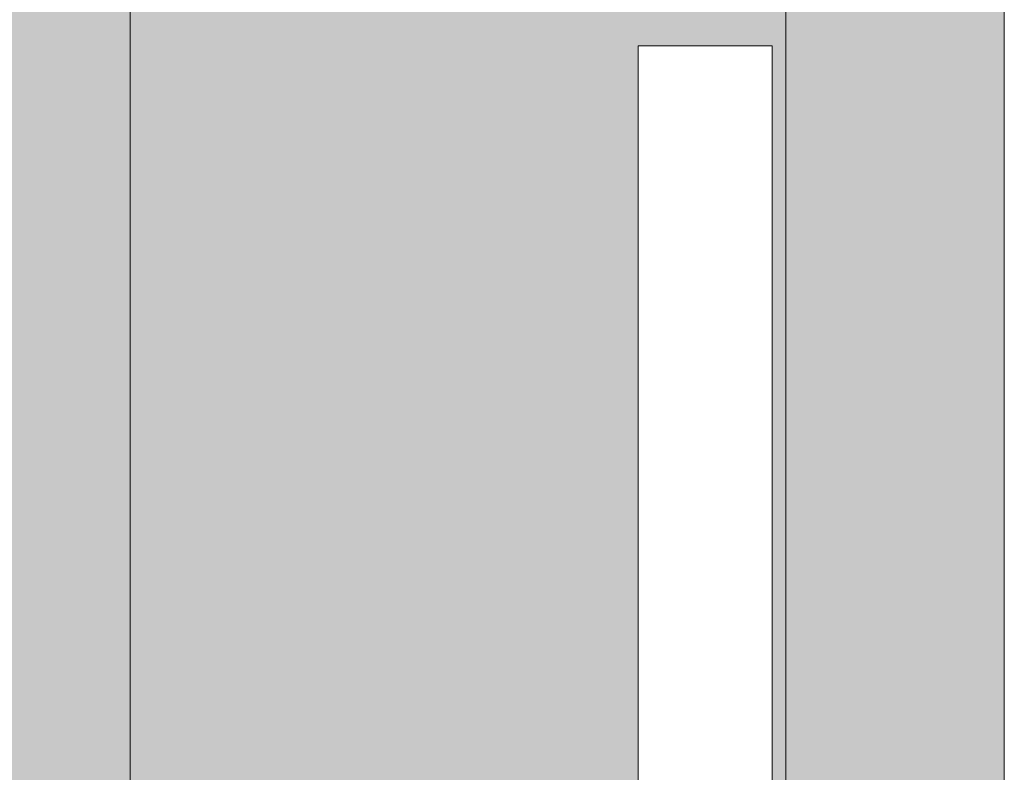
# Model space of a CAD drawing. Header units: millimetres. Extents: x -54722 to 267911, y -1116 to 19261.
# Tile 135 of 136: x 262152 to 263053, y 2188 to 2877. Entities that reach past the tile are written whole.
import ezdxf

# ---------------------------------------------------------------- set-up
doc = ezdxf.new("R2010")
doc.units = ezdxf.units.MM
for name, color, linetype, lineweight in [('A-GENM', 13, 'Continuous', 9), ('A-WALL', 113, 'Continuous', 9), ('A-WALL-PATT', 111, 'Continuous', 9)]:
    doc.layers.add(name, color=color, linetype=linetype, lineweight=lineweight)

# ---------------------------------------------------------------- blocks, each defined once
blk = doc.blocks.new('Modèles génériques 4 - Modèles génériques 4-1358632-Façade Sud')
at = {"layer": 'A-GENM'}
for p, q in [((6149.24, 1956.81), (6149.24, 2852.92)), ((6149.24, 2852.92), (6272.02, 2852.92)), ((6272.02, 2852.92), (6272.02, 1956.81)), ((6149.24, 1394.25), (6149.24, 1956.81)), ((6272.02, 1956.81), (6149.24, 1956.81)), ((6204.24, 1956.81), (6204.24, 1394.25))]:
    blk.add_line(p, q, dxfattribs=at)

msp = doc.modelspace()

# ---------------------------------------------------------------- hatches: boundary and pattern name
at = {"layer": 'A-WALL-PATT'}
for points in [[(262220.73, 1602.34), (262253.1, 1602.34), (262253.1, 3223.37), (262207.87, 3224.13), (262207.87, 3243.31), (259666.1, 3243.31), (259666.1, 3228.08), (262147.87, 3228.08), (262147.87, 3198.08), (260409.77, 3198.08), (260409.77, 3143.31), (260403.38, 3143.31), (260403.38, 1602.34), (262129.03, 1602.34)], [(263053.1, 1394.25), (263053.1, 3243.31), (262853.1, 3243.31), (262853.1, 1394.25), (263040.1, 1394.25)], [(262491.15, 1394.25), (262717.87, 1394.25), (262717.87, 2852.92), (262840.65, 2852.92), (262840.65, 1956.81), (262772.87, 1956.81), (262772.87, 1394.25), (262853.1, 1394.25), (262853.07, 3228.82), (262838.1, 3223.37), (262253.1, 3223.37), (262253.1, 1602.34), (262491.15, 1602.34), (262491.15, 1538.72)]]:
    msp.add_hatch(color=256, dxfattribs=at).paths.add_polyline_path(points)

# ---------------------------------------------------------------- linework, layer by layer
at = {"layer": 'A-WALL'}
for p, q in [((262853.1, 1394.25), (262853.1, 3243.31)), ((263053.1, 3243.31), (263053.1, 1394.25)), ((262253.1, 1602.34), (262253.1, 3223.37))]:
    msp.add_line(p, q, dxfattribs=at)

# ---------------------------------------------------------------- block references
at = {"layer": 'A-GENM'}
msp.add_blockref('Modèles génériques 4 - Modèles génériques 4-1358632-Façade Sud', (256568.64, 0), dxfattribs=at)

doc.saveas('drawing.dxf')
